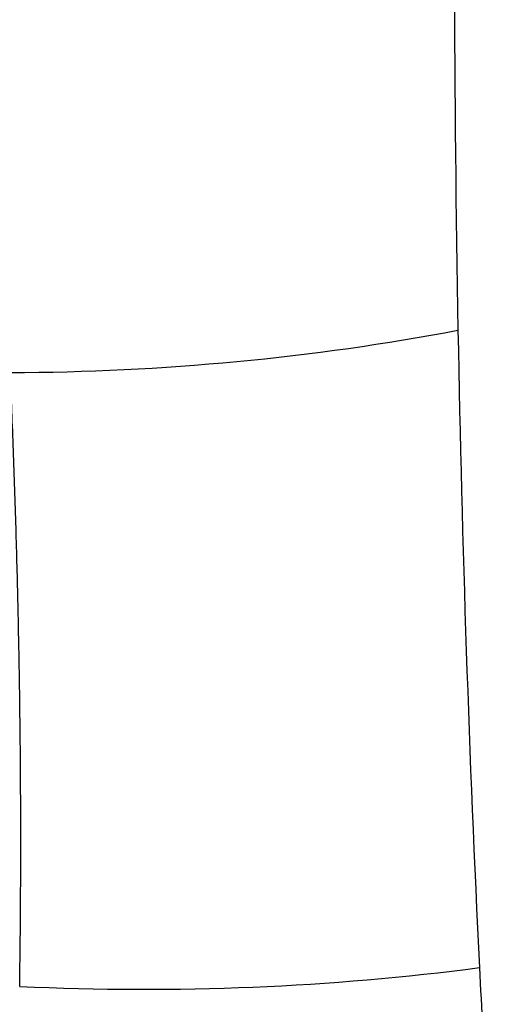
# Model space of a CAD drawing. Header units: millimetres. Extents: x -0.57 to 0.95, y -0.4 to 0.71.
# Tile 238 of 256: x 0.7226 to 0.7388, y 0.3149 to 0.3486. Entities that reach past the tile are written whole.
import ezdxf

# ---------------------------------------------------------------- set-up
doc = ezdxf.new("R2010")
doc.units = ezdxf.units.MM
doc.layers.add('FORMAT', color=7, linetype='Continuous')

msp = doc.modelspace()

# ---------------------------------------------------------------- linework, layer by layer
at = {"layer": 'FORMAT', "color": 7, "linetype": 'Continuous', "lineweight": 25}
for points in [[(0.737521, 0.36238), (0.737414, 0.354153), (0.737431, 0.346013), (0.737578, 0.337982)], [(0.722278, 0.336538), (0.72747, 0.336557), (0.732632, 0.337043), (0.737578, 0.337982)], [(0.737578, 0.337982), (0.737713, 0.330626), (0.737956, 0.323362), (0.738313, 0.316204)]]:
    msp.add_open_spline(points, degree=3, dxfattribs=at)
for points, knots in [([(0.722598, 0.315557), (0.722605, 0.316044), (0.722618, 0.31702), (0.72263, 0.31849), (0.722636, 0.31997), (0.722635, 0.321459), (0.722628, 0.322957), (0.722614, 0.324464), (0.722588, 0.326343), (0.722545, 0.328598), (0.722476, 0.331231), (0.722389, 0.333878), (0.722315, 0.33565), (0.722278, 0.336538)], [0, 0, 0, 0, 0.0705547, 0.1413984, 0.2125325, 0.2839584, 0.3556776, 0.4276915, 0.5000013, 0.6246301, 0.7495015, 0.8746226, 1, 1, 1, 1]), ([(0.722598, 0.315557), (0.722598, 0.315557), (0.722598, 0.315557), (0.722598, 0.315557), (0.727953, 0.315315), (0.733261, 0.315533), (0.738313, 0.316204)], [0, 0, 0, 0, 0.000011, 0.000011, 0.000011, 1.000011, 1.000011, 1.000011, 1.000011]), ([(0.738313, 0.316204), (0.738383, 0.314794), (0.738458, 0.313388), (0.738616, 0.310585), (0.7387, 0.309188), (0.738786, 0.307796)], [0, 0, 0, 0, 0.5, 0.5, 1, 1, 1, 1])]:
    msp.add_open_spline(points, degree=3, knots=knots, dxfattribs=at)

doc.saveas('drawing.dxf')
